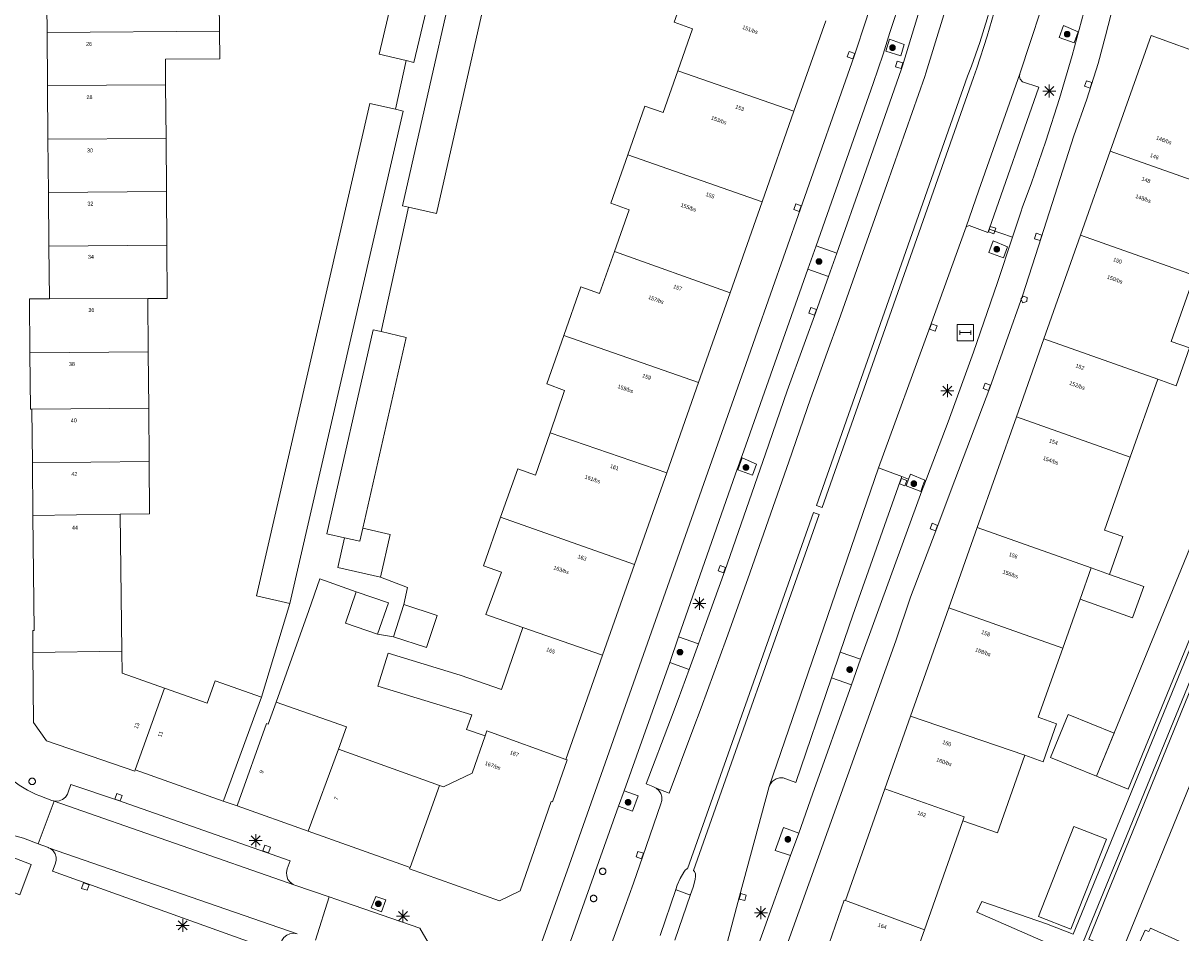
# Model space of a CAD drawing. Header units: metres. Extents: x 135779 to 137489, y 452643 to 455118.
# Tile 121 of 256: x 136175 to 136264, y 453617 to 453688. Entities that reach past the tile are written whole.
import ezdxf
from ezdxf.enums import TextEntityAlignment as Align

# ---------------------------------------------------------------- set-up
doc = ezdxf.new("R2010")
doc.units = ezdxf.units.M
for name, color, linetype, lineweight in [('KTop_NAR_Huisnummer (t)', 7, 'Continuous', 13), ('KTop_NAR_Huisnummer tijdelijk (t)', 7, 'Continuous', 13), ('KTop_OBW_Overig Plus', 1, 'Continuous', 13), ('KTop_PAL_Afsluitpaal', 222, 'Continuous', 13), ('KTop_PAL_Lichtmast', 40, 'Continuous', 13), ('KTop_PND_Grondvlaksituatie van BAG-pand [tachy]', 1, 'Continuous', 13), ('KTop_PND_Pandscheiding', 40, 'Continuous', 13), ('KTop_PUT_Brandkraan of -put', 1, 'Continuous', 13), ('KTop_PUT_Kolk', 15, 'Continuous', 13), ('KTop_STM_Abri', 40, 'Continuous', 13), ('KTop_VGO_Boom', 92, 'Continuous', 13), ('KTop_WGD_Fietspad', 40, 'Continuous', 13), ('KTop_WGD_Parkeervlak', 251, 'Continuous', 13), ('KTop_WGD_Rijbaan_Lokale weg', 251, 'Continuous', 13), ('KTop_WGD_Rijbaan_Lokale weg_verkeersdrempel', 40, 'Continuous', 13), ('KTop_WGD_Voetpad', 251, 'Continuous', 13), ('KTop_WGD_Voetpad_achterpad', 251, 'Continuous', 13), ('KTop_WGD_Voetpad_bushalte', 251, 'Continuous', 13)]:
    doc.layers.add(name, color=color, linetype=linetype, lineweight=lineweight)
doc.styles.add('Style-ROVU', font='ROVU.shx')
doc.styles.add('Style-ROVUCURSIEF', font='ROVUCURSIEF.shx')

# ---------------------------------------------------------------- blocks, each defined once
blk = doc.blocks.new('PAL_Lichtmast')
at = {"layer": 'KTop_PAL_Lichtmast'}
for p, q in [((-0.354, -0.354), (0.354, 0.354)), ((0.354, -0.354), (-0.354, 0.354)), ((0, -0.5), (0, 0.5)), ((-0.5, 0), (0.5, 0))]:
    blk.add_line(p, q, dxfattribs=at)
blk = doc.blocks.new('PAL_Afsluitpaal')
at = {"layer": 'KTop_PAL_Afsluitpaal', "flags": 128}
blk.add_lwpolyline([(0.25, 0), (0.249, 0.026), (0.245, 0.052), (0.238, 0.077), (0.228, 0.102), (0.217, 0.125), (0.202, 0.147), (0.186, 0.167), (0.167, 0.186), (0.147, 0.202), (0.125, 0.217), (0.102, 0.228), (0.077, 0.238), (0.052, 0.245), (0.026, 0.249), (0, 0.25), (-0.026, 0.249), (-0.052, 0.245), (-0.077, 0.238), (-0.102, 0.228), (-0.125, 0.217), (-0.147, 0.202), (-0.167, 0.186), (-0.186, 0.167), (-0.202, 0.147), (-0.217, 0.125), (-0.228, 0.102), (-0.238, 0.077), (-0.245, 0.052), (-0.249, 0.026), (-0.25, 0), (-0.249, -0.026), (-0.245, -0.052), (-0.238, -0.077), (-0.228, -0.102), (-0.217, -0.125), (-0.202, -0.147), (-0.186, -0.167), (-0.167, -0.186), (-0.147, -0.202), (-0.125, -0.217), (-0.102, -0.228), (-0.077, -0.238), (-0.052, -0.245), (-0.026, -0.249), (0, -0.25), (0.026, -0.249), (0.052, -0.245), (0.077, -0.238), (0.102, -0.228), (0.125, -0.217), (0.147, -0.202), (0.167, -0.186), (0.186, -0.167), (0.202, -0.147), (0.217, -0.125), (0.228, -0.102), (0.238, -0.077), (0.245, -0.052), (0.249, -0.026), (0.25, 0)], dxfattribs=at)
blk = doc.blocks.new('PUT_Brandkraan_of_-put')
at = {"layer": 'KTop_PUT_Brandkraan of -put'}
for p, q in [((-0.25, 0.034), (0, 0.25)), ((-0.158, -0.25), (-0.25, 0.034)), ((0, 0.25), (0.25, 0.033)), ((0.25, 0.033), (0.158, -0.25)), ((0.158, -0.25), (-0.158, -0.25))]:
    blk.add_line(p, q, dxfattribs=at)
blk = doc.blocks.new('PUT_Kolk')
at = {"layer": 'KTop_PUT_Kolk', "flags": 128}
blk.add_lwpolyline([(0.225, -0.225), (0.225, 0.225), (-0.225, 0.225), (-0.225, -0.225), (0.225, -0.225)], dxfattribs=at)
blk = doc.blocks.new('STM_Abri')
at = {"layer": 'KTop_STM_Abri', "flags": 128}
for points in [[(0.625, -0.625), (0.625, 0.625), (-0.625, 0.625), (-0.625, -0.625), (0.625, -0.625)], [(-0.4165, -0.1565), (-0.4165, 0.1565)], [(-0.4165, 0), (0.4165, 0)], [(0.4165, -0.1565), (0.4165, 0.1565)]]:
    blk.add_lwpolyline(points, dxfattribs=at)
blk = doc.blocks.new('VGO_Boom')
at = {"layer": 'KTop_VGO_Boom', "flags": 128}
for points in [[(0.215, 0), (0.214, 0.022), (0.21, 0.045), (0.204, 0.066), (0.196, 0.087), (0.186, 0.108), (0.174, 0.126), (0.16, 0.144), (0.144, 0.16), (0.126, 0.174), (0.107, 0.186), (0.087, 0.196), (0.066, 0.204), (0.045, 0.21), (0.022, 0.214), (-0.001, 0.215), (-0.023, 0.214), (-0.045, 0.21), (-0.067, 0.204), (-0.088, 0.196), (-0.108, 0.186), (-0.127, 0.174), (-0.144, 0.16), (-0.16, 0.144), (-0.174, 0.126), (-0.187, 0.107), (-0.197, 0.087), (-0.205, 0.066), (-0.211, 0.045), (-0.214, 0.022), (-0.215, -0.001), (-0.214, -0.023), (-0.211, -0.045), (-0.205, -0.067), (-0.197, -0.088), (-0.187, -0.108), (-0.174, -0.127), (-0.16, -0.144), (-0.144, -0.16), (-0.127, -0.174), (-0.108, -0.187), (-0.088, -0.197), (-0.067, -0.205), (-0.045, -0.211), (-0.023, -0.214), (0, -0.215), (0.022, -0.214), (0.045, -0.211), (0.066, -0.205), (0.087, -0.197), (0.108, -0.187), (0.126, -0.174), (0.144, -0.16), (0.16, -0.144), (0.174, -0.127), (0.186, -0.108), (0.196, -0.088), (0.204, -0.067), (0.21, -0.045), (0.214, -0.023), (0.215, -0.001)], [(0.155, 0), (0.154, 0.016), (0.152, 0.032), (0.147, 0.048), (0.142, 0.063), (0.134, 0.078), (0.125, 0.091), (0.115, 0.104), (0.104, 0.115), (0.091, 0.125), (0.077, 0.134), (0.063, 0.142), (0.048, 0.147), (0.032, 0.152), (0.016, 0.154), (-0.001, 0.155), (-0.017, 0.154), (-0.033, 0.152), (-0.048, 0.147), (-0.064, 0.142), (-0.078, 0.134), (-0.092, 0.125), (-0.104, 0.115), (-0.116, 0.104), (-0.126, 0.091), (-0.135, 0.077), (-0.142, 0.063), (-0.148, 0.048), (-0.152, 0.032), (-0.155, 0.016), (-0.155, -0.001), (-0.155, -0.017), (-0.152, -0.033), (-0.148, -0.048), (-0.142, -0.064), (-0.135, -0.078), (-0.126, -0.092), (-0.116, -0.104), (-0.104, -0.116), (-0.092, -0.126), (-0.078, -0.135), (-0.064, -0.142), (-0.048, -0.148), (-0.033, -0.152), (-0.017, -0.155), (0, -0.155), (0.016, -0.155), (0.032, -0.152), (0.048, -0.148), (0.063, -0.142), (0.078, -0.135), (0.091, -0.126), (0.104, -0.116), (0.115, -0.104), (0.125, -0.092), (0.134, -0.078), (0.142, -0.064), (0.147, -0.048), (0.152, -0.033), (0.154, -0.017), (0.155, -0.001)], [(0.095, 0), (0.094, 0.01), (0.093, 0.02), (0.09, 0.029), (0.087, 0.039), (0.082, 0.048), (0.077, 0.056), (0.071, 0.064), (0.064, 0.071), (0.056, 0.077), (0.047, 0.082), (0.039, 0.087), (0.029, 0.09), (0.02, 0.093), (0.01, 0.094), (-0.001, 0.095), (-0.01, 0.094), (-0.02, 0.093), (-0.03, 0.09), (-0.039, 0.087), (-0.048, 0.082), (-0.056, 0.077), (-0.064, 0.071), (-0.071, 0.064), (-0.077, 0.056), (-0.083, 0.047), (-0.087, 0.039), (-0.091, 0.029), (-0.093, 0.02), (-0.095, 0.01), (-0.095, -0.001), (-0.095, -0.01), (-0.093, -0.02), (-0.091, -0.03), (-0.087, -0.039), (-0.083, -0.048), (-0.077, -0.056), (-0.071, -0.064), (-0.064, -0.071), (-0.056, -0.077), (-0.048, -0.083), (-0.039, -0.087), (-0.03, -0.091), (-0.02, -0.093), (-0.01, -0.095), (0, -0.095), (0.01, -0.095), (0.02, -0.093), (0.029, -0.091), (0.039, -0.087), (0.048, -0.083), (0.056, -0.077), (0.064, -0.071), (0.071, -0.064), (0.077, -0.056), (0.082, -0.048), (0.087, -0.039), (0.09, -0.03), (0.093, -0.02), (0.094, -0.01), (0.095, -0.001)], [(0.035, 0), (0.035, 0.004), (0.034, 0.007), (0.033, 0.011), (0.032, 0.014), (0.03, 0.018), (0.028, 0.021), (0.026, 0.023), (0.023, 0.026), (0.021, 0.028), (0.017, 0.03), (0.014, 0.032), (0.011, 0.033), (0.007, 0.034), (0.004, 0.035), (-0.001, 0.035), (-0.004, 0.035), (-0.008, 0.034), (-0.011, 0.033), (-0.015, 0.032), (-0.018, 0.03), (-0.021, 0.028), (-0.024, 0.026), (-0.027, 0.023), (-0.029, 0.021), (-0.031, 0.017), (-0.032, 0.014), (-0.034, 0.011), (-0.035, 0.007), (-0.035, 0.004), (-0.035, -0.001), (-0.035, -0.004), (-0.035, -0.008), (-0.034, -0.011), (-0.032, -0.015), (-0.031, -0.018), (-0.029, -0.021), (-0.027, -0.024), (-0.024, -0.027), (-0.021, -0.029), (-0.018, -0.031), (-0.015, -0.032), (-0.011, -0.034), (-0.008, -0.035), (-0.004, -0.035), (0, -0.035), (0.004, -0.035), (0.007, -0.035), (0.011, -0.034), (0.014, -0.032), (0.018, -0.031), (0.021, -0.029), (0.023, -0.027), (0.026, -0.024), (0.028, -0.021), (0.03, -0.018), (0.032, -0.015), (0.033, -0.011), (0.034, -0.008), (0.035, -0.004), (0.035, 0)]]:
    blk.add_lwpolyline(points, dxfattribs=at)

msp = doc.modelspace()

# ---------------------------------------------------------------- linework, layer by layer
at = {"layer": 'KTop_OBW_Overig Plus', "flags": 128}
for points in [[(136257.775, 453629.428), (136259.133, 453632.745), (136255.579, 453634.201), (136254.22, 453630.884), (136257.775, 453629.428)], [(136260.833, 453616.01), (136264.127, 453614.494), (136264.968, 453616.321), (136261.953, 453617.708), (136261.823, 453617.425), (136261.543, 453617.553), (136260.833, 453616.01)]]:
    msp.add_lwpolyline(points, dxfattribs=at)
at = {"layer": 'KTop_PND_Grondvlaksituatie van BAG-pand [tachy]', "flags": 128}
for points in [[(136204.456, 453684.702), (136205.052, 453684.56), (136208.444, 453698.812), (136205.748, 453699.454)], [(136212.493, 453697.998), (136209.87, 453698.592), (136204.179, 453673.471), (136204.631, 453673.369)], [(136204.631, 453673.369), (136206.803, 453672.877), (136212.493, 453697.998)], [(136204.822, 453695.558), (136202.359, 453685.201), (136204.456, 453684.702)], [(136176.673, 453690.967), (136176.709, 453686.868)], [(136190.03, 453686.967), (136190.013, 453689.252), (136185.825, 453689.221), (136185.811, 453691.035)], [(136226.487, 453691.416), (136225.165, 453687.665), (136226.563, 453687.156), (136225.435, 453683.919)], [(136234.408, 453680.792), (136236.86, 453687.761)], [(136176.709, 453686.868), (136176.745, 453682.766)], [(136185.872, 453682.834), (136185.858, 453684.804), (136190.045, 453684.835), (136190.03, 453686.967)], [(136257.775, 453629.428), (136260.229, 453628.424), (136283.779, 453685.919), (136281.324, 453686.924), (136257.775, 453629.428)], [(136266.415, 453685.042), (136262.002, 453686.632), (136258.843, 453677.699)], [(136225.435, 453683.919), (136224.307, 453680.682), (136222.897, 453681.178), (136221.584, 453677.432)], [(136176.745, 453682.766), (136176.782, 453678.625)], [(136185.903, 453678.693), (136185.872, 453682.834)], [(136203.616, 453680.941), (136201.653, 453681.393), (136192.888, 453643.371), (136195.456, 453642.78)], [(136195.456, 453642.78), (136204.218, 453680.802), (136203.616, 453680.941)], [(136231.948, 453673.801), (136234.408, 453680.792)], [(136176.782, 453678.625), (136176.818, 453674.521)], [(136185.934, 453674.589), (136185.903, 453678.693)], [(136221.584, 453677.432), (136220.272, 453673.687), (136221.683, 453673.172), (136220.533, 453669.947)], [(136258.843, 453677.699), (136256.551, 453671.217)], [(136176.818, 453674.521), (136176.855, 453670.374)], [(136185.965, 453670.442), (136185.934, 453674.589)], [(136229.47, 453666.76), (136231.948, 453673.801)], [(136256.551, 453671.217), (136253.717, 453663.203)], [(136176.855, 453670.374), (136176.891, 453666.309)], [(136184.496, 453666.318), (136185.996, 453666.331), (136185.965, 453670.442)], [(136220.533, 453669.947), (136219.383, 453666.723), (136217.934, 453667.225), (136216.625, 453663.476)], [(136262.511, 453660.086), (136263.925, 453659.586), (136264.958, 453662.508), (136263.544, 453663.008), (136265.347, 453668.107)], [(136227.035, 453659.841), (136229.47, 453666.76)], [(136176.891, 453666.309), (136175.351, 453666.292), (136175.387, 453662.117)], [(136184.531, 453662.209), (136184.496, 453666.318)], [(136257.173, 453616.853), (136259.716, 453615.815), (136270.257, 453641.654), (136270.205, 453641.679), (136270.88, 453643.181), (136279.096, 453663.321), (136277.513, 453663.967), (136276.553, 453664.359), (136257.173, 453616.853)], [(136202.514, 453663.765), (136201.91, 453663.902), (136198.329, 453648.161), (136199.696, 453647.85)], [(136201.096, 453648.595), (136204.447, 453663.325), (136202.514, 453663.765)], [(136216.625, 453663.476), (136215.316, 453659.728), (136216.695, 453659.226), (136215.57, 453655.954)], [(136253.717, 453663.203), (136251.59, 453657.187)], [(136184.567, 453657.867), (136184.531, 453662.209)], [(136175.387, 453662.117), (136175.424, 453657.775), (136175.534, 453657.776)], [(136224.578, 453652.858), (136227.035, 453659.841)], [(136260.386, 453654.077), (136262.511, 453660.086)], [(136175.534, 453657.776), (136175.577, 453653.641)], [(136184.602, 453653.731), (136184.567, 453657.867)], [(136251.59, 453657.187), (136248.57, 453648.648)], [(136215.57, 453655.954), (136214.446, 453652.682), (136213.067, 453653.177), (136211.742, 453649.431)], [(136175.577, 453653.641), (136175.62, 453649.559)], [(136182.369, 453649.678), (136184.636, 453649.703), (136184.602, 453653.731)], [(136258.774, 453645.019), (136259.807, 453647.941), (136258.393, 453648.441), (136260.386, 453654.077)], [(136222.085, 453645.773), (136224.578, 453652.858)], [(136182.499, 453639.089), (136182.369, 453649.678)], [(136175.62, 453649.559), (136175.712, 453640.673), (136175.602, 453640.672), (136175.616, 453638.982)], [(136211.742, 453649.431), (136210.417, 453645.686), (136211.809, 453645.197), (136210.614, 453641.912), (136213.459, 453640.91)], [(136199.696, 453647.85), (136199.172, 453645.548), (136202.474, 453644.797)], [(136202.474, 453644.797), (136203.227, 453648.11), (136201.096, 453648.595)], [(136248.57, 453648.648), (136246.373, 453642.434)], [(136219.626, 453638.785), (136222.085, 453645.773)], [(136256.506, 453643.104), (136260.571, 453641.665), (136261.426, 453644.081), (136258.774, 453645.019)], [(136200.6, 453643.676), (136199.755, 453641.255), (136202.231, 453640.391)], [(136202.231, 453640.391), (136203.076, 453642.812), (136200.6, 453643.676)], [(136204.282, 453642.689), (136203.471, 453640.206)], [(136203.471, 453640.206), (136206.026, 453639.371), (136206.837, 453641.854), (136204.282, 453642.689)], [(136255.168, 453639.323), (136256.506, 453643.104)], [(136246.373, 453642.434), (136243.415, 453634.069)], [(136213.459, 453640.91), (136211.821, 453636.139), (136208.631, 453637.235), (136203.057, 453638.941), (136202.273, 453636.379), (136209.524, 453634.161), (136209.12, 453633.045), (136210.55, 453632.543)], [(136175.616, 453638.982), (136175.66, 453633.585), (136176.668, 453632.172), (136183.488, 453629.83), (136183.525, 453629.934)], [(136185.795, 453636.227), (136182.52, 453637.383), (136182.499, 453639.089)], [(136252.244, 453631.055), (136253.659, 453630.554), (136254.693, 453633.476), (136253.277, 453633.978), (136255.168, 453639.323)], [(136216.791, 453630.729), (136219.626, 453638.785)], [(136193.266, 453635.538), (136189.695, 453636.784), (136189.078, 453635.069), (136185.795, 453636.227)], [(136190.323, 453627.514), (136190.357, 453627.608), (136192.649, 453633.855), (136193.266, 453635.538)], [(136194.403, 453635.151), (136193.781, 453633.448), (136193.667, 453633.489), (136191.418, 453627.23), (136191.384, 453627.136)], [(136199.226, 453631.515), (136199.836, 453633.244), (136194.403, 453635.151)], [(136243.415, 453634.069), (136241.433, 453628.466)], [(136210.55, 453632.543), (136209.552, 453629.658), (136207.341, 453628.598), (136207.035, 453628.708)], [(136207.035, 453628.708), (136199.226, 453631.515)], [(136247.462, 453625.986), (136250.12, 453625.046), (136252.244, 453631.055)], [(136204.749, 453622.378), (136204.712, 453622.274), (136211.649, 453619.808), (136213.246, 453620.574), (136215.653, 453627.483), (136215.757, 453627.447), (136216.894, 453630.693), (136216.791, 453630.729)], [(136183.525, 453629.934), (136190.323, 453627.514)], [(136241.433, 453628.466), (136238.377, 453619.822)], [(136191.384, 453627.136), (136196.886, 453625.177)], [(136244.486, 453617.569), (136247.462, 453625.986)], [(136253.298, 453618.599), (136255.808, 453617.613), (136258.539, 453624.568), (136256.029, 453625.554), (136253.298, 453618.599)], [(136196.886, 453625.177), (136204.749, 453622.378)], [(136238.377, 453619.822), (136238.273, 453619.858), (136237.127, 453616.521), (136237.23, 453616.485), (136235.06, 453610.351), (136235.712, 453608.719), (136241.757, 453605.868)], [(136245.336, 453613.459), (136243.362, 453614.39), (136244.486, 453617.569)]]:
    msp.add_lwpolyline(points, dxfattribs=at)
at = {"layer": 'KTop_PND_Pandscheiding', "flags": 128}
for points in [[(136176.709, 453686.868), (136190.03, 453686.967)], [(136234.408, 453680.792), (136225.435, 453683.919)], [(136176.745, 453682.766), (136185.872, 453682.834)], [(136185.903, 453678.693), (136176.782, 453678.625)], [(136221.584, 453677.432), (136231.948, 453673.801)], [(136267.639, 453674.589), (136258.843, 453677.699)], [(136185.934, 453674.589), (136176.818, 453674.521)], [(136256.551, 453671.217), (136265.347, 453668.107)], [(136185.965, 453670.442), (136176.855, 453670.374)], [(136229.47, 453666.76), (136220.533, 453669.947)], [(136184.496, 453666.318), (136176.891, 453666.309)], [(136227.035, 453659.841), (136216.625, 453663.476)], [(136262.511, 453660.086), (136253.717, 453663.203)], [(136175.387, 453662.117), (136184.531, 453662.209)], [(136184.567, 453657.867), (136175.534, 453657.776)], [(136251.59, 453657.187), (136260.386, 453654.077)], [(136215.57, 453655.954), (136224.578, 453652.858)], [(136175.577, 453653.641), (136184.602, 453653.731)], [(136182.369, 453649.678), (136175.62, 453649.559)], [(136222.085, 453645.773), (136211.742, 453649.431)], [(136201.096, 453648.595), (136200.866, 453647.584), (136199.696, 453647.85)], [(136257.36, 453645.519), (136248.57, 453648.648)], [(136257.36, 453645.519), (136256.506, 453643.104)], [(136258.774, 453645.019), (136257.36, 453645.519)], [(136255.168, 453639.323), (136246.373, 453642.434)], [(136213.459, 453640.91), (136219.626, 453638.785)], [(136182.499, 453639.089), (136175.616, 453638.982)], [(136183.525, 453629.934), (136185.795, 453636.227)], [(136243.415, 453634.069), (136252.244, 453631.055)], [(136216.791, 453630.729), (136210.683, 453632.926), (136210.55, 453632.543)], [(136196.886, 453625.177), (136199.226, 453631.515)], [(136207.035, 453628.708), (136204.749, 453622.378)], [(136247.462, 453625.986), (136247.567, 453626.284), (136241.433, 453628.466)], [(136238.377, 453619.822), (136244.486, 453617.569)]]:
    msp.add_lwpolyline(points, dxfattribs=at)
at = {"layer": 'KTop_WGD_Fietspad', "flags": 128}
for points in [[(136244.559, 453723.942), (136244.7, 453718.08), (136244.674, 453715.602), (136244.569, 453712.567), (136244.384, 453709.535), (136244.12, 453706.51), (136244, 453705.81), (136243.946, 453705.335), (136243.616, 453702.861), (136243.207, 453700.398), (136242.884, 453698.774), (136242.72, 453697.95), (136242.67, 453697.75), (136242.429, 453696.696), (136241.7, 453693.75), (136240.893, 453690.823), (136240.01, 453687.92), (136239.05, 453685.04), (136234.92, 453673.26), (136231.44, 453663.36), (136230.68, 453661.22), (136217.03, 453622.56), (136213.638, 453613.033)], [(136229.742, 453602.769), (136231.822, 453610.682), (136242.279, 453639.887), (136243.407, 453643.255), (136245.45, 453648.587), (136246.564, 453651.541), (136249.54, 453659.42), (136252.07, 453666.52), (136253.309, 453670.376), (136253.51, 453671), (136256.02, 453678.88), (136257.033, 453681.714), (136257.896, 453684.478), (136258.468, 453686.606), (136259.556, 453690.831), (136259.92, 453692.388), (136260.303, 453694.199), (136260.997, 453697.766), (136261.311, 453699.522), (136261.78, 453703.22), (136262.16, 453706.64), (136262.24, 453707.19), (136262.41, 453709.22), (136263.09, 453717.02)], [(136261.405, 453715.357), (136260.356, 453707.551), (136259.227, 453699.756), (136259.056, 453698.619), (136258.384, 453695.213), (136257.635, 453691.823), (136256.807, 453688.451), (136255.902, 453685.1), (136254.919, 453681.77), (136253.861, 453678.463), (136252.726, 453675.182), (136252.071, 453673.392), (136251.938, 453672.982), (136251.301, 453671.064)], [(136236.12, 453670.397), (136240.52, 453682.94), (136241.3, 453685.2), (136241.82, 453686.86), (136242.666, 453689.464), (136243.435, 453692.091), (136244.127, 453694.739), (136244.741, 453697.407), (136244.933, 453698.367)], [(136236.12, 453670.397), (136235.476, 453668.589)], [(136251.301, 453671.064), (136250.139, 453667.564), (136248.265, 453662.172), (136246.315, 453656.807), (136244.438, 453651.861)], [(136225.491, 453640.204), (136229.9, 453652.79), (136230.54, 453654.55), (136235.476, 453668.589)], [(136244.438, 453651.861), (136244.29, 453651.47), (136239.551, 453638.468)], [(136225.491, 453640.204), (136224.818, 453638.215)], [(136221.297, 453628.292), (136224.818, 453638.215)], [(136238.86, 453636.485), (136239.551, 453638.468)], [(136238.86, 453636.485), (136235.847, 453628.048), (136234.773, 453625.042)], [(136221.297, 453628.292), (136220.863, 453627.113)], [(136216, 453613.511), (136220.863, 453627.113)], [(136234.134, 453623.318), (136234.773, 453625.042)], [(136234.134, 453623.318), (136229.67, 453610.837), (136228.331, 453605.727)]]:
    msp.add_lwpolyline(points, dxfattribs=at)
at = {"layer": 'KTop_WGD_Parkeervlak', "flags": 128}
for points in [[(136247.698, 453671.859), (136247.931, 453671.972), (136249.373, 453671.433), (136249.478, 453671.69)], [(136237.069, 453668.027), (136237.707, 453669.837)], [(136242.747, 453652.58), (136240.932, 453653.253)], [(136226.307, 453637.671), (136227.027, 453639.643)], [(136237.976, 453639.012), (136237.304, 453637.033)]]:
    msp.add_lwpolyline(points, dxfattribs=at)
at = {"layer": 'KTop_WGD_Rijbaan_Lokale weg', "flags": 128}
for points in [[(136259.75, 453714.23), (136259.178, 453709.265), (136258.854, 453707.205), (136258.451, 453705.155), (136257.984, 453703.177), (136256.057, 453696.761), (136254.292, 453691.116), (136251.855, 453683.678)], [(136223.77, 453628.513), (136224.765, 453628.132), (136226.603, 453633.006), (136227.245, 453634.704), (136229.208, 453640.078), (136230.851, 453644.672), (136234.007, 453653.705), (136235.682, 453658.563), (136236.977, 453662.161), (136237.881, 453664.619), (136241.585, 453675.123), (136244.514, 453683.474), (136244.592, 453683.722), (136245.984, 453688.233), (136246.711, 453690.724), (136247.361, 453693.237), (136248.276, 453697.8)], [(136250.435, 453691.626), (136250.252, 453691.676), (136249.835, 453689.795), (136249.341, 453687.933), (136248.77, 453686.094), (136248.123, 453684.279), (136247.819, 453683.501), (136236.144, 453650.348), (136236.366, 453650.27), (136236.587, 453650.192), (136248.276, 453683.383), (136248.531, 453684.119), (136249.328, 453686.575), (136250.049, 453689.055), (136250.692, 453691.556), (136250.435, 453691.626)], [(136251.855, 453683.678), (136248.683, 453674.697), (136247.698, 453671.859)], [(136240.932, 453653.253), (136244.935, 453664.166), (136247.698, 453671.859)], [(136240.932, 453653.253), (136232.5, 453628.63)], [(136226.422, 453620.284), (136226.633, 453620.855), (136226.768, 453621.449), (136226.802, 453621.708), (136226.805, 453621.896), (136226.73, 453622.069), (136226.637, 453622.154), (136236.356, 453649.632), (136236.135, 453649.711), (136235.913, 453649.789), (136226.181, 453622.277), (136226.144, 453622.273), (136225.991, 453622.177), (136225.892, 453622.022), (136225.605, 453621.538), (136225.389, 453621.018), (136225.293, 453620.682)], [(136219.32, 453613.72), (136221.35, 453619.31), (136222, 453621.18), (136222.73, 453623.25), (136224.12, 453627.29), (136224.201, 453627.555), (136224.204, 453627.832), (136224.128, 453628.098), (136223.979, 453628.331), (136223.77, 453628.513)], [(136232.5, 453628.63), (136230.21, 453620.16), (136226.88, 453607.61)], [(136177.259, 453627.498), (136176.029, 453624.213)], [(136177.259, 453627.498), (136195.845, 453621.006)], [(136176.029, 453624.213), (136176.75, 453623.94), (136176.791, 453623.927), (136176.831, 453623.912)], [(136196.025, 453617.256), (136176.831, 453623.912)], [(136198.495, 453620.11), (136195.845, 453621.006)], [(136225.293, 453620.682), (136224.076, 453617.141)], [(136225.207, 453616.778), (136226.422, 453620.284)], [(136197.45, 453616.761), (136198.495, 453620.11)]]:
    msp.add_lwpolyline(points, dxfattribs=at)
at = {"layer": 'KTop_WGD_Rijbaan_Lokale weg_verkeersdrempel', "flags": 128}
for points in [[(136177.08, 453627.56), (136176.15, 453627.92), (136175.875, 453628.024), (136175.196, 453628.342), (136174.555, 453628.729), (136173.959, 453629.183), (136173.414, 453629.698), (136172.927, 453630.268), (136172.504, 453630.887), (136172.149, 453631.547), (136171.866, 453632.241), (136171.659, 453632.962), (136171.53, 453633.7), (136171.507, 453634.896)], [(136177.08, 453627.56), (136177.259, 453627.498)], [(136160.502, 453623.921), (136160.71, 453623.98), (136161.73, 453624.12), (136168.206, 453624.893), (136172.175, 453625.367), (136174.9, 453624.64), (136176.029, 453624.213)], [(136213.638, 453613.033), (136206.8, 453615.49), (136205.51, 453617.69), (136199.68, 453619.71), (136198.495, 453620.11)]]:
    msp.add_lwpolyline(points, dxfattribs=at)
at = {"layer": 'KTop_WGD_Voetpad', "flags": 128}
for points in [[(136246.439, 453698.067), (136246.092, 453696.226), (136245.536, 453693.751), (136244.901, 453691.295), (136244.19, 453688.86), (136242.78, 453684.29), (136242.706, 453684.058), (136239.793, 453675.752), (136237.707, 453669.837)], [(136256.041, 453686.067), (136256.352, 453686.919), (136255.236, 453687.4), (136254.897, 453686.49), (136256.041, 453686.067)], [(136242.666, 453685.068), (136242.924, 453685.937), (136241.781, 453686.348), (136241.498, 453685.419), (136242.666, 453685.068)], [(136249.478, 453671.69), (136253.324, 453682.645), (136252.056, 453683.062), (136251.89, 453683.274), (136251.833, 453683.473), (136251.855, 453683.678)], [(136249.478, 453671.69), (136251.301, 453671.064)], [(136237.707, 453669.837), (136236.12, 453670.397)], [(136235.476, 453668.589), (136237.069, 453668.027)], [(136237.069, 453668.027), (136236.094, 453665.262), (136235.192, 453662.81), (136233.89, 453659.194), (136232.212, 453654.328), (136229.06, 453645.305), (136227.421, 453640.724), (136227.027, 453639.643)], [(136230.063, 453653.102), (136231.207, 453652.679), (136231.518, 453653.531), (136230.402, 453654.012), (136230.063, 453653.102)], [(136237.976, 453639.012), (136238.95, 453641.88), (136242.61, 453652.21), (136242.747, 453652.58)], [(136243.254, 453652.364), (136242.747, 453652.58)], [(136243.254, 453652.364), (136243.064, 453651.854), (136244.208, 453651.431), (136244.375, 453651.888)], [(136244.438, 453651.861), (136244.375, 453651.888)], [(136227.027, 453639.643), (136225.491, 453640.204)], [(136239.551, 453638.468), (136237.976, 453639.012)], [(136224.818, 453638.215), (136226.307, 453637.671)], [(136226.307, 453637.671), (136225.46, 453635.35), (136224.87, 453633.79), (136223, 453628.83), (136223.518, 453628.628), (136223.77, 453628.513)], [(136232.5, 453628.63), (136232.613, 453628.879), (136232.729, 453629.013), (136232.792, 453629.086), (136233.024, 453629.232), (136233.288, 453629.305), (136233.561, 453629.299), (136233.79, 453629.23), (136234.56, 453628.95), (136237.304, 453637.033)], [(136237.304, 453637.033), (136238.86, 453636.485)], [(136195.845, 453621.006), (136195.712, 453621.068), (136195.489, 453621.238), (136195.323, 453621.463), (136195.227, 453621.727), (136195.209, 453622.006), (136195.27, 453622.28), (136195.48, 453622.89), (136193.59, 453623.57), (136182.15, 453627.57), (136178.56, 453628.79), (136178.35, 453628.19), (136178.289, 453628.048), (136178.124, 453627.818), (136177.902, 453627.644), (136177.64, 453627.538), (136177.358, 453627.509), (136177.08, 453627.56)], [(136220.863, 453627.113), (136221.946, 453626.726), (136222.369, 453627.909), (136221.297, 453628.292)], [(136190.323, 453627.514), (136191.384, 453627.136)], [(136234.773, 453625.042), (136233.61, 453625.477), (136232.949, 453623.682), (136234.134, 453623.318)], [(136176.831, 453623.912), (136176.968, 453623.844), (136177.178, 453623.67), (136177.329, 453623.444), (136177.408, 453623.183), (136177.408, 453622.911), (136177.33, 453622.65), (136177.12, 453622.09), (136192.85, 453616.47), (136194.56, 453615.88), (136194.8, 453616.6), (136194.855, 453616.746), (136195.008, 453616.978), (136195.221, 453617.156), (136195.476, 453617.267), (136195.751, 453617.301), (136196.025, 453617.256)], [(136174.596, 453620.272), (136175.489, 453622.607), (136172.923, 453623.588), (136172.03, 453621.253), (136174.596, 453620.272)], [(136202.1, 453620.14), (136201.76, 453619.27), (136202.55, 453618.96), (136202.89, 453619.89), (136202.1, 453620.14)], [(136225.293, 453620.682), (136225.309, 453620.646), (136226.348, 453620.259), (136226.412, 453620.27), (136226.422, 453620.284)]]:
    msp.add_lwpolyline(points, dxfattribs=at)
at = {"layer": 'KTop_WGD_Voetpad_achterpad', "flags": 128}
for points in [[(136276.974, 453689.988), (136281.533, 453687.163), (136284.171, 453686.083), (136255.968, 453617.228), (136253.924, 453618.031), (136248.931, 453619.752), (136248.538, 453618.938), (136259.424, 453614.162), (136261.425, 453608.138), (136262.279, 453608.421), (136259.964, 453615.389), (136256.784, 453616.688), (136286.525, 453689.303), (136291.731, 453687.17), (136297.66, 453684.325), (136297.976, 453684.993), (136285.987, 453690.972), (136284.482, 453687.085), (136279.928, 453689.399), (136280.07, 453689.664)], [(136204.456, 453684.702), (136203.616, 453680.941)], [(136202.514, 453663.765), (136204.631, 453673.369)], [(136194.403, 453635.151), (136196.931, 453642.241), (136197.776, 453644.662), (136200.6, 453643.676)], [(136204.282, 453642.689), (136204.545, 453644.01), (136202.474, 453644.797)], [(136195.456, 453642.78), (136193.266, 453635.538)], [(136202.231, 453640.391), (136203.471, 453640.206)]]:
    msp.add_lwpolyline(points, dxfattribs=at)
at = {"layer": 'KTop_WGD_Voetpad_bushalte', "flags": 128}
for points in [[(136249.46, 453669.879), (136250.604, 453669.456), (136250.915, 453670.308), (136249.799, 453670.789), (136249.46, 453669.879)], [(136244.375, 453651.888), (136244.519, 453652.283), (136243.403, 453652.764), (136243.307, 453652.505), (136243.254, 453652.364)]]:
    msp.add_lwpolyline(points, dxfattribs=at)

# ---------------------------------------------------------------- block references
at = {"layer": 'KTop_PAL_Afsluitpaal'}
for p in [(136175.561, 453629.03), (136219.633, 453622.088), (136218.929, 453619.987)]:
    msp.add_blockref('PAL_Afsluitpaal', p, dxfattribs=at)
at = {"layer": 'KTop_PAL_Lichtmast'}
for p in [(136254.129, 453682.344), (136246.261, 453659.2), (136227.104, 453642.77), (136192.829, 453624.463), (136231.861, 453618.89), (136187.191, 453617.91), (136204.201, 453618.62)]:
    msp.add_blockref('PAL_Lichtmast', p, dxfattribs=at)
at = {"layer": 'KTop_PUT_Brandkraan of -put', "rotation": 160.387083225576}
msp.add_blockref('PUT_Brandkraan_of_-put', (136252.18, 453666.217), dxfattribs=at)
at = {"layer": 'KTop_PUT_Kolk'}
for p, rotation in [((136238.813, 453685.119), 340.6796282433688), ((136242.541, 453684.365), 342.8532312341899), ((136257.141, 453682.862), 342.6601402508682), ((136234.684, 453673.343), 340.6796282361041), ((136249.714, 453671.607), 71.04803991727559), ((136253.272, 453671.076), 342.1454516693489), ((136235.856, 453665.337), 339.8032999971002), ((136245.171, 453664.081), 160.1925271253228), ((136249.306, 453659.506), 340.3870832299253), ((136242.85, 453652.141), 159.6819068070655), ((136245.217, 453648.675), 339.0352514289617), ((136228.835, 453645.418), 340.7441857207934), ((136182.232, 453627.806), 250.8398268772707), ((136193.673, 453623.806), 250.623485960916), ((136222.493, 453623.336), 341.0137394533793), ((136179.666, 453620.906), 70.33925393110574), ((136230.452, 453620.095), 165.1396446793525)]:
    msp.add_blockref('PUT_Kolk', p, dxfattribs=dict(at, rotation=rotation))
at = {"layer": 'KTop_STM_Abri'}
msp.add_blockref('STM_Abri', (136247.644, 453663.686), dxfattribs=at)
at = {"layer": 'KTop_VGO_Boom'}
for p in [(136255.51, 453686.74), (136242.021, 453685.701), (136250.075, 453670.13), (136236.346, 453669.182), (136230.697, 453653.278), (136243.669, 453652.027), (136225.601, 453639.014), (136238.715, 453637.665), (136221.594, 453627.419), (136233.939, 453624.556), (136202.304, 453619.579)]:
    msp.add_blockref('VGO_Boom', p, dxfattribs=at)

# ---------------------------------------------------------------- texts
at = {"layer": 'KTop_NAR_Huisnummer (t)', "style": 'Style-ROVU'}
for s, p in [('151/bs', (136231.608, 453686.885)), ('153', (136230.545, 453680.928)), ('153/bs', (136229.191, 453679.89)), ('155', (136228.262, 453674.169)), ('155/bs', (136226.845, 453673.154)), ('157', (136225.752, 453667.047)), ('157/bs', (136224.342, 453666.031)), ('159', (136223.364, 453660.171)), ('159/bs', (136221.979, 453659.146)), ('161', (136220.866, 453653.175)), ('161/bs', (136219.438, 453652.164)), ('163', (136218.369, 453646.196)), ('163/bs', (136217.018, 453645.16)), ('165', (136215.941, 453639.018)), ('167', (136213.137, 453631.058)), ('167/bs', (136211.723, 453630.043))]:
    msp.add_text(s, height=0.3, rotation=340.6, dxfattribs=at).set_placement(p, align=Align.MIDDLE_RIGHT)
at = {"layer": 'KTop_NAR_Huisnummer tijdelijk (t)', "style": 'Style-ROVUCURSIEF'}
for s, rotation, p in [('26', 0.5, (136179.722, 453685.98)), ('28', 0.5, (136179.758, 453681.87)), ('146/bs', 340.5, (136262.401, 453678.759)), ('30', 0.5, (136179.795, 453677.762)), ('146', 340.5, (136261.924, 453677.411)), ('148', 340.5, (136261.283, 453675.591)), ('32', 0.5, (136179.83, 453673.653)), ('148/bs', 340.5, (136260.805, 453674.244)), ('34', 0.5, (136179.866, 453669.543)), ('150', 340.5, (136259.079, 453669.364)), ('150/bs', 340.5, (136258.605, 453668.015)), ('36', 0.5, (136179.903, 453665.434)), ('38', 0.6, (136178.399, 453661.262)), ('152', 340.5, (136256.176, 453661.164)), ('152/bs', 340.5, (136255.7, 453659.816)), ('40', 0.6, (136178.546, 453656.906)), ('154', 340.5, (136254.13, 453655.367)), ('154/bs', 340.5, (136253.652, 453654.02)), ('42', 0.6, (136178.589, 453652.762)), ('44', 0.6, (136178.633, 453648.618)), ('156', 340.5, (136251.025, 453646.591)), ('156/bs', 340.5, (136250.549, 453645.243)), ('158', 340.5, (136248.898, 453640.58)), ('158/bs', 340.5, (136248.423, 453639.231)), ('13', 70.4, (136183.566, 453633.11)), ('11', 70.4, (136185.385, 453632.464)), ('160', 340.5, (136245.896, 453632.087)), ('160/bs', 340.5, (136245.419, 453630.739)), ('9', 70.4, (136193.244, 453629.666)), ('7', 70.4, (136199.004, 453627.615)), ('162', 340.5, (136243.96, 453626.618)), ('164', 340.5, (136240.904, 453617.974))]:
    msp.add_text(s, height=0.3, rotation=rotation, dxfattribs=at).set_placement(p, align=Align.MIDDLE_LEFT)

doc.saveas('drawing.dxf')
